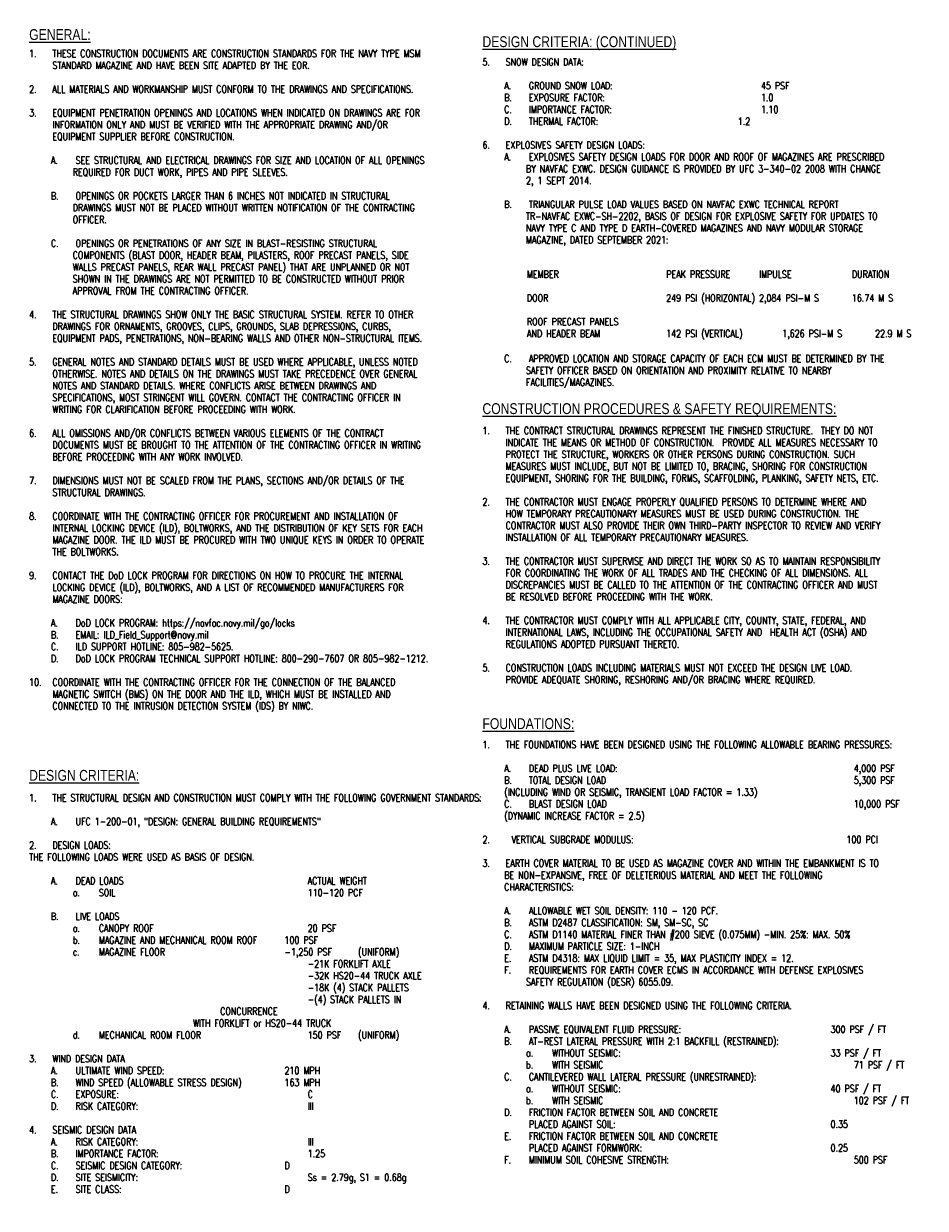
# Model space of a CAD drawing. Header units: inches. Extents: x 25.4 to 55.2, y 105.4 to 125.8.
# Tile 1 of 2: x 25.4 to 40.9, y 105.4 to 125.8. Entities that reach past the tile are written whole.
import ezdxf

# ---------------------------------------------------------------- set-up
doc = ezdxf.new("R2010")
doc.units = ezdxf.units.IN
doc.header["$MEASUREMENT"] = 0
doc.layers.add('S-ANNO-NOTE', color=2, linetype='Continuous', lineweight=35)
doc.styles.add('Annotative', font='romans.shx', dxfattribs={"width": 0.8, "height": 0.125})
doc.styles.add('ROMANS', font='ROMANS.shx', dxfattribs={"width": 0.8})
doc.styles.add('TITLES', font='swiss.ttf', dxfattribs={"width": 0.8, "height": 0.25})

msp = doc.modelspace()

# ---------------------------------------------------------------- texts
at = {"layer": 'S-ANNO-NOTE', "lineweight": -3, "char_height": 0.125, "attachment_point": 1, "line_spacing_factor": 0.981704, "bg_fill": 2}
for s, insert, width, style in [('\\pxi-3.2,l3.2,t3.2,6.4,9.6,12.8,16,19.2,22.4,25.6,28.8,32,35.2,38.4,41.6,44.8,48,51.2,54.4,57.6,60.8,64,67.2,70.4,73.6,76.8,80,83.2,86.4,89.6,92.8,96,99.2,102.4;1.^ITHESE CONSTRUCTION DOCUMENTS ARE CONSTRUCTION STANDARDS FOR THE NAVY TYPE MSM STANDARD MAGAZINE AND HAVE BEEN SITE ADAPTED BY THE EOR.^J\\P2.^IALL MATERIALS AND WORKMANSHIP MUST CONFORM TO THE DRAWINGS AND SPECIFICATIONS.^J\\P3.^IEQUIPMENT PENETRATION OPENINGS AND LOCATIONS WHEN INDICATED ON DRAWINGS ARE FOR INFORMATION ONLY AND MUST BE VERIFIED WITH THE APPROPRIATE DRAWING AND/OR EQUIPMENT SUPPLIER BEFORE CONSTRUCTION.^J\\P\\pi-3,l6;A.^ISEE STRUCTURAL AND ELECTRICAL DRAWINGS FOR SIZE AND LOCATION OF ALL OPENINGS REQUIRED FOR DUCT WORK, PIPES AND PIPE SLEEVES.^J\\PB.^IOPENINGS OR POCKETS LARGER THAN 6 INCHES NOT INDICATED IN STRUCTURAL DRAWINGS MUST NOT BE PLACED WITHOUT WRITTEN NOTIFICATION OF THE CONTRACTING OFFICER.^J\\PC.^IOPENINGS OR PENETRATIONS OF ANY SIZE IN BLAST-RESISTING STRUCTURAL COMPONENTS (BLAST DOOR, HEADER BEAM, PILASTERS, ROOF PRECAST PANELS, SIDE WALLS PRECAST PANELS, REAR WALL PRECAST PANEL) THAT ARE UNPLANNED OR NOT SHOWN IN THE DRAWINGS ARE NOT PERMITTED TO BE CONSTRUCTED WITHOUT PRIOR APPROVAL FROM THE CONTRACTING OFFICER.^J\\P\\pi-3.2,l3.2;4.^ITHE STRUCTURAL DRAWINGS SHOW ONLY THE BASIC STRUCTURAL SYSTEM. REFER TO OTHER DRAWINGS FOR ORNAMENTS, GROOVES, CLIPS, GROUNDS, SLAB DEPRESSIONS, CURBS, EQUIPMENT PADS, PENETRATIONS, NON-BEARING WALLS AND OTHER NON-STRUCTURAL ITEMS.^J\\P5.^IGENERAL NOTES AND STANDARD DETAILS MUST BE USED WHERE APPLICABLE, UNLESS NOTED OTHERWISE. NOTES AND DETAILS ON THE DRAWINGS MUST TAKE PRECEDENCE OVER GENERAL NOTES AND STANDARD DETAILS. WHERE CONFLICTS ARISE BETWEEN DRAWINGS AND SPECIFICATIONS, MOST STRINGENT WILL GOVERN. CONTACT THE CONTRACTING OFFICER IN WRITING FOR CLARIFICATION BEFORE PROCEEDING WITH WORK.^J\\P6.^IALL OMISSIONS AND/OR CONFLICTS BETWEEN VARIOUS ELEMENTS OF THE CONTRACT DOCUMENTS MUST BE BROUGHT TO THE ATTENTION OF THE CONTRACTING OFFICER IN WRITING BEFORE PROCEEDING WITH ANY WORK INVOLVED.^J\\P7.^IDIMENSIONS MUST NOT BE SCALED FROM THE PLANS, SECTIONS AND/OR DETAILS OF THE STRUCTURAL DRAWINGS.^J\\P8.^ICOORDINATE WITH THE CONTRACTING OFFICER FOR PROCUREMENT AND INSTALLATION OF INTERNAL LOCKING DEVICE (ILD), BOLTWORKS, AND THE DISTRIBUTION OF KEY SETS FOR EACH MAGAZINE DOOR. THE ILD MUST BE PROCURED WITH TWO UNIQUE KEYS IN ORDER TO OPERATE THE BOLTWORKS.^J\\P9.^ICONTACT THE DoD LOCK PROGRAM FOR DIRECTIONS ON HOW TO PROCURE THE INTERNAL LOCKING DEVICE (ILD), BOLTWORKS, AND A LIST OF RECOMMENDED MANUFACTURERS FOR MAGAZINE DOORS:^J\\P\\pi-3,l6;A.^IDoD LOCK PROGRAM: https://navfac.navy.mil/go/locks\\PB.^IEMAIL: ILD_Field_Support@navy.mil\\PC.^IILD SUPPORT HOTLINE: 805-982-5625.\\PD.^IDoD LOCK PROGRAM TECHNICAL SUPPORT HOTLINE: 800-290-7607 OR 805-982-1212.^J\\P\\pi-3.2,l3.2;10.^ICOORDINATE WITH THE CONTRACTING OFFICER FOR THE CONNECTION OF THE BALANCED MAGNETIC SWITCH (BMS) ON THE DOOR AND THE ILD, WHICH MUST BE INSTALLED AND CONNECTED TO THE INTRUSION DETECTION SYSTEM (IDS) BY NIWC.', (25.492, 125.354), 7.4588, 'Annotative'), ('\\pxt3.2,6.4,9.6,12.8,16,19.2,22.4,25.6,28.8,32,35.2,38.4,41.6,44.8,48,51.2,54.4,57.6,60.8,64,67.2,70.4,73.6,76.8,80,83.2,86.4,89.6,92.8,96,99.2,102.4;{\\LMEMBER^I^I^I^I^IPEAK PRESSURE^I^IIMPULSE^I^I^IDURATION\\P\\P}DOOR^I^I^I^I^I^I249 PSI (HORIZONTAL)^I2,084 PSI-M S^I^I16.74 M S\\P\\PROOF PRECAST PANELS^I^I\\PAND HEADER BEAM^I^I^I142 PSI (VERTICAL)^I^I1,626 PSI-M S^I^I22.9 M S', (34.071, 121.547), 7.22196, 'ROMANS'), ('\\pxi-3.2,l3.2,t3.2,6.4,9.6,12.8,16,19.2,22.4,25.6,28.8,32,35.2,38.4,41.6,44.8,48,51.2,54.4,57.6,60.8,64,67.2,70.4,73.6,76.8,80,83.2,86.4,89.6,92.8,96,99.2,102.4;{1.^ITHE CONTRACT STRUCTURAL DRAWINGS REPRESENT THE FINISHED STRUCTURE.  THEY DO NOT INDICATE THE MEANS OR METHOD OF CONSTRUCTION.  PROVIDE ALL MEASURES NECESSARY TO PROTECT THE STRUCTURE, WORKERS OR OTHER PERSONS DURING CONSTRUCTION. SUCH MEASURES MUST INCLUDE, BUT NOT BE LIMITED TO, BRACING, SHORING FOR CONSTRUCTION EQUIPMENT, SHORING FOR THE BUILDING, FORMS, SCAFFOLDING, PLANKING, SAFETY NETS, ETC. ^J\\P2.^ITHE CONTRACTOR MUST ENGAGE PROPERLY QUALIFIED PERSONS TO DETERMINE WHERE AND HOW TEMPORARY PRECAUTIONARY MEASURES MUST BE USED DURING CONSTRUCTION. THE CONTRACTOR MUST ALSO PROVIDE THEIR OWN THIRD-PARTY INSPECTOR TO REVIEW AND VERIFY INSTALLATION OF ALL TEMPORARY PRECAUTIONARY MEASURES.^J\\P3.^ITHE CONTRACTOR MUST SUPERVISE AND DIRECT THE WORK SO AS TO MAINTAIN RESPONSIBILITY FOR COORDINATING THE WORK OF ALL TRADES AND THE CHECKING OF ALL DIMENSIONS. ALL DISCREPANCIES MUST BE CALLED TO THE ATTENTION OF THE CONTRACTING OFFICER AND MUST BE RESOLVED BEFORE PROCEEDING WITH THE WORK.^J\\P4.^ITHE CONTRACTOR MUST COMPLY WITH ALL APPLICABLE CITY, COUNTY, STATE, FEDERAL, AND INTERNATIONAL LAWS, INCLUDING THE OCCUPATIONAL SAFETY AND  HEALTH ACT (OSHA) AND REGULATIONS ADOPTED PURSUANT THERETO.^J\\P5.^ICONSTRUCTION LOADS INCLUDING MATERIALS MUST NOT EXCEED THE DESIGN LIVE LOAD.  PROVIDE ADEQUATE SHORING, RESHORING AND/OR BRACING WHERE REQUIRED.}', (33.304, 118.851), 7.51244, 'Annotative')]:
    msp.add_mtext(s, dxfattribs=dict(at, insert=insert, width=width, style=style))

# ---------------------------------------------------------------- next in the draw order: texts
at = {"layer": 'S-ANNO-NOTE', "lineweight": -3, "attachment_point": 1, "bg_fill": 2}
for s, insert, char_height, width, line_spacing_factor, style in [('\\pxt0.53333,1.06667,1.6,2.13333,2.66667,3.2,3.73333,4.26667,4.8,5.33333,5.86667,6.4,6.93333,7.46667,8,8.53333,9.06667,9.6,10.13333,10.66667,11.2,11.73333,12.26667,12.8,13.33333,13.86667,14.4,14.93333,15.46667,16,16.53333,17.06667;{\\LGENERAL:}', (25.492, 125.712), 0.1875, 1.1048, 0.936439, 'TITLES'), ('\\pxi-3.2,l3.2,t3.2,6.4,9.6,12.8,16,19.2,22.4,25.6,28.8,32,35.2,38.4,41.6,44.8,48,51.2,54.4,57.6,60.8,64,67.2,70.4,73.6,76.8,80,83.2,86.4,89.6,92.8,96,99.2,102.4;5.^ISNOW DESIGN DATA:^J\\P\\pi-3,l6;A.^IGROUND SNOW LOAD:^I^I^I^I^I^I^I45 PSF\\PB.^IEXPOSURE FACTOR:^I^I^I^I^I^I^I1.0\\PC.^IIMPORTANCE FACTOR:^I^I^I^I^I^I^I1.10\\PD.^ITHERMAL FACTOR:^I^I^I^I^I^I^I1.2^J\\P\\pi-3.2,l3.2;6.^IEXPLOSIVES SAFETY DESIGN LOADS:\\P\\pi-3,l6;A.^IEXPLOSIVES SAFETY DESIGN LOADS FOR DOOR AND ROOF OF MAGAZINES ARE PRESCRIBED BY NAVFAC EXWC. DESIGN GUIDANCE IS PROVIDED BY UFC 3-340-02 2008 WITH CHANGE 2, 1 SEPT 2014.^J\\PB.^ITRIANGULAR PULSE LOAD VALUES BASED ON NAVFAC EXWC TECHNICAL REPORT TR-NAVFAC EXWC-SH-2202, BASIS OF DESIGN FOR EXPLOSIVE SAFETY FOR UPDATES TO NAVY TYPE C AND TYPE D EARTH-COVERED MAGAZINES AND NAVY MODULAR STORAGE MAGAZINE, DATED SEPTEMBER 2021:\\P\\pi3,l0,t6.4,9.6,12.8,16,19.2,22.4,25.6,28.8,32,35.2,38.4,41.6,44.8,48,51.2,54.4,57.6,60.8,64,67.2,70.4,73.6,76.8,80,83.2,86.4,89.6,92.8,96,99.2,102.4;^J^J^J^J^J\\P\\P\\P\\pi-3,l6,t3.2,6.4,9.6,12.8,16,19.2,22.4,25.6,28.8,32,35.2,38.4,41.6,44.8,48,51.2,54.4,57.6,60.8,64,67.2,70.4,73.6,76.8,80,83.2,86.4,89.6,92.8,96,99.2,102.4;\\PC.^IAPPROVED LOCATION AND STORAGE CAPACITY OF EACH ECM MUST BE DETERMINED BY THE SAFETY OFFICER BASED ON ORIENTATION AND PROXIMITY RELATIVE TO NEARBY FACILITIES/MAGAZINES.', (33.304, 125.208), 0.125, 7.51685, 0.981704, 'Annotative'), ('\\pxt0.53333,1.06667,1.6,2.13333,2.66667,3.2,3.73333,4.26667,4.8,5.33333,5.86667,6.4,6.93333,7.46667,8,8.53333,9.06667,9.6,10.13333,10.66667,11.2,11.73333,12.26667,12.8,13.33333,13.86667,14.4,14.93333,15.46667,16,16.53333,17.06667;{\\LCONSTRUCTION PROCEDURES & SAFETY REQUIREMENTS:}', (33.304, 119.261), 0.1875, 6.88976, 0.936439, 'TITLES'), ('\\pxt0.53333,1.06667,1.6,2.13333,2.66667,3.2,3.73333,4.26667,4.8,5.33333,5.86667,6.4,6.93333,7.46667,8,8.53333,9.06667,9.6,10.13333,10.66667,11.2,11.73333,12.26667,12.8,13.33333,13.86667,14.4,14.93333,15.46667,16,16.53333,17.06667;{\\LDESIGN CRITERIA:}', (25.492, 112.937), 0.1875, 1.94015, 0.936439, 'TITLES')]:
    msp.add_mtext(s, dxfattribs=dict(at, insert=insert, char_height=char_height, width=width, line_spacing_factor=line_spacing_factor, style=style))

# ---------------------------------------------------------------- next in the draw order: texts
for s, insert, char_height, width, line_spacing_factor, style in [('\\pxt0.53333,1.06667,1.6,2.13333,2.66667,3.2,3.73333,4.26667,4.8,5.33333,5.86667,6.4,6.93333,7.46667,8,8.53333,9.06667,9.6,10.13333,10.66667,11.2,11.73333,12.26667,12.8,13.33333,13.86667,14.4,14.93333,15.46667,16,16.53333,17.06667;{\\LDESIGN CRITERIA: (CONTINUED)}', (33.304, 125.589), 0.1875, 3.40473, 0.936439, 'TITLES'), ('\\pxi-3.2,l3.2,t3.2,6.4,9.6,12.8,16,19.2,22.4,25.6,28.8,32,35.2,38.4,41.6,44.8,48,51.2,54.4,57.6,60.8,64,67.2,70.4,73.6,76.8,80,83.2,86.4,89.6,92.8,96,99.2,102.4;1.^ITHE STRUCTURAL DESIGN AND CONSTRUCTION MUST COMPLY WITH THE FOLLOWING GOVERNMENT STANDARDS:^J\\P\\pi-3,l6;A.^IUFC 1-200-01, "DESIGN: GENERAL BUILDING REQUIREMENTS"^J\\P\\pi-3.2,l3.2;2.^IDESIGN LOADS:  ^I^JTHE FOLLOWING LOADS WERE USED AS BASIS OF DESIGN.^J\\P\\pi-3,l6;A.^IDEAD LOADS^I^I^I^I^I^I^I^IACTUAL WEIGHT\\P\\pi2.8,l3.2;a.^ISOIL^I^I^I^I^I^I^I^I^I110-120 PCF^J\\P\\pi-3,l6;B.^ILIVE LOADS\\P\\pi2.8,l3.2;a.^ICANOPY ROOF^I^I^I^I^I^I^I20 PSF\\Pb.^IMAGAZINE AND MECHANICAL ROOM ROOF^I^I100 PSF\\Pc.^IMAGAZINE FLOOR^I^I^I^I^I^I-1,250 PSF^I (UNIFORM)\\P\\pi0,l0;^I^I^I^I^I^I^I^I^I^I^I^I-21K FORKLIFT AXLE\\P^I^I^I^I^I^I^I^I^I^I^I^I-32K HS20-44 TRUCK AXLE\\P^I^I^I^I^I^I^I^I^I^I^I^I-18K (4) STACK PALLETS\\P^I^I^I^I^I^I^I^I^I^I^I^I-(4) STACK PALLETS IN     \\P                                                CONCURRENCE ^I^I^I^I^I^I^I^I^I^I^I^I^I            WITH FORKLIFT or HS20-44 TRUCK\\P\\pi2.8,l3.2;d.^IMECHANICAL ROOM FLOOR^I^I^I^I^I150 PSF^I (UNIFORM)\\P\\pi6,l0,t6.4,9.6,12.8,16,19.2,22.4,25.6,28.8,32,35.2,38.4,41.6,44.8,48,51.2,54.4,57.6,60.8,64,67.2,70.4,73.6,76.8,80,83.2,86.4,89.6,92.8,96,99.2,102.4;\\P\\pi-3.2,l3.2,t3.2,6.4,9.6,12.8,16,19.2,22.4,25.6,28.8,32,35.2,38.4,41.6,44.8,48,51.2,54.4,57.6,60.8,64,67.2,70.4,73.6,76.8,80,83.2,86.4,89.6,92.8,96,99.2,102.4;3.^IWIND DESIGN DATA\\P\\pi-3,l6;A.^IULTIMATE WIND SPEED:^I^I^I^I^I^I210 MPH\\PB.^IWIND SPEED (ALLOWABLE STRESS DESIGN)^I^I163 MPH\\PC.^IEXPOSURE:^I^I^I^I^I^I^I^I^IC\\PD.^IRISK CATEGORY:^I^I^I^I^I^I^I^IIII^J\\P\\pi-3.2,l3.2;4.^ISEISMIC DESIGN DATA\\P\\pi-3,l6;A.^IRISK CATEGORY:^I^I^I^I^I^I^I^IIII\\PB.^IIMPORTANCE FACTOR:^I^I^I^I^I^I^I1.25\\PC.^ISEISMIC DESIGN CATEGORY:^I^I^I^I^ID\\PD.^ISITE SEISMICITY:^I^I^I^I^I^I^I^ISs = 2.79g, S1 = 0.68g\\PE.^ISITE CLASS:^I^I^I^I^I^I^I^ID', (25.492, 112.52), 0.125, 7.8125, 0.981704, 'Annotative')]:
    msp.add_mtext(s, dxfattribs=dict(at, insert=insert, char_height=char_height, width=width, line_spacing_factor=line_spacing_factor, style=style))

# ---------------------------------------------------------------- next in the draw order: texts
at = {"layer": 'S-ANNO-NOTE', "lineweight": -3, "insert": (33.304, 113.436), "char_height": 0.125, "width": 7.62709, "attachment_point": 1, "line_spacing_factor": 0.981704, "style": 'Annotative', "bg_fill": 2}
msp.add_mtext('\\pxi-3,l3,t3.2,6.4,9.6,12.8,16,19.2,22.4,25.6,28.8,32,35.2,38.4,41.6,44.8,48,51.2,54.4,57.6,60.8,64,67.2,70.4,73.6,76.8,80,83.2,86.4,89.6,92.8,96,99.2,102.4;1.^ITHE FOUNDATIONS HAVE BEEN DESIGNED USING THE FOLLOWING ALLOWABLE BEARING PRESSURES:^J\\P\\pl6;A.^IDEAD PLUS LIVE LOAD:  ^I^I^I^I^I^I^I^I^I^I4,000 PSF\\PB.^ITOTAL DESIGN LOAD ^I^I^I^I^I^I^I^I^I^I^I5,300 PSF^J(INCLUDING WIND OR SEISMIC, TRANSIENT LOAD FACTOR = 1.33)\\PC.^IBLAST DESIGN LOAD ^I^I^I^I^I^I^I^I^I^I^I10,000 PSF^J(DYNAMIC INCREASE FACTOR = 2.5) ^J\\P\\pl3,tz;2.^IVERTICAL SUBGRADE MODULUS:^I ^I^I^I^I^I^I    100 PCI\\P\\P\\pt3.2,6.4,9.6,12.8,16,19.2,22.4,25.6,28.8,32,35.2,38.4,41.6,44.8,48,51.2,54.4,57.6,60.8,64,67.2,70.4,73.6,76.8,80,83.2,86.4,89.6,92.8,96,99.2,102.4;3.^IEARTH COVER MATERIAL TO BE USED AS MAGAZINE COVER AND WITHIN THE EMBANKMENT IS TO BE NON-EXPANSIVE, FREE OF DELETERIOUS MATERIAL AND MEET THE FOLLOWING CHARACTERISTICS:^J\\P\\pl6;A.^IALLOWABLE WET SOIL DENSITY: 110 - 120 PCF.\\PB.^IASTM D2487 CLASSIFICATION: SM, SM-SC, SC\\PC.^IASTM D1140 MATERIAL FINER THAN #200 SIEVE (0.075MM) -MIN. 25%: MAX. 50%\\PD.^IMAXIMUM PARTICLE SIZE: 1-INCH\\PE.^IASTM D4318: MAX LIQUID LIMIT = 35, MAX PLASTICITY INDEX = 12.\\PF.^IREQUIREMENTS FOR EARTH COVER ECMS IN ACCORDANCE WITH DEFENSE EXPLOSIVES SAFETY REGULATION (DESR) 6055.09.^J\\P\\pl3;4.^IRETAINING WALLS HAVE BEEN DESIGNED USING THE FOLLOWING CRITERIA.^J\\P\\pl6;A.^IPASSIVE EQUIVALENT FLUID PRESSURE:  ^I^I^I^I^I^I^I300 PSF / FT\\PB.^IAT-REST LATERAL PRESSURE WITH 2:1 BACKFILL (RESTRAINED):\\P\\pi2.8,l3.2;a.^IWITHOUT SEISMIC:^I^I^I^I^I^I^I^I^I^I33 PSF / FT\\Pb.^IWITH SEISMIC^I^I^I^I^I^I^I^I^I^I^I71 PSF / FT\\P\\pi-3,l6;C.^ICANTILEVERED WALL LATERAL PRESSURE (UNRESTRAINED):\\P\\pi2.8,l3.2;a.^IWITHOUT SEISMIC:^I^I^I^I^I^I^I^I^I^I40 PSF / FT\\Pb.^IWITH SEISMIC^I^I^I^I^I^I^I^I^I^I^I102 PSF / FT\\P\\pi-3,l6;D.^IFRICTION FACTOR BETWEEN SOIL AND CONCRETE \\P^I^IPLACED AGAINST SOIL:^I^I^I^I^I^I^I^I^I^I0.35\\PE.^IFRICTION FACTOR BETWEEN SOIL AND CONCRETE\\P^I^IPLACED AGAINST FORMWORK:^I^I^I^I^I^I^I^I^I0.25\\PF.^IMINIMUM SOIL COHESIVE STRENGTH: ^I^I^I^I^I^I^I^I500 PSF', dxfattribs=at)

# ---------------------------------------------------------------- next in the draw order: texts
at = {"layer": 'S-ANNO-NOTE', "lineweight": -3, "insert": (33.304, 113.829), "char_height": 0.1875, "width": 5.93543, "attachment_point": 1, "line_spacing_factor": 0.936439, "style": 'TITLES', "bg_fill": 2}
msp.add_mtext('\\pxt0.53333,1.06667,1.6,2.13333,2.66667,3.2,3.73333,4.26667,4.8,5.33333,5.86667,6.4,6.93333,7.46667,8,8.53333,9.06667,9.6,10.13333,10.66667,11.2,11.73333,12.26667,12.8,13.33333,13.86667,14.4,14.93333,15.46667,16,16.53333,17.06667;{\\LFOUNDATIONS:}', dxfattribs=at)

doc.saveas('drawing.dxf')
